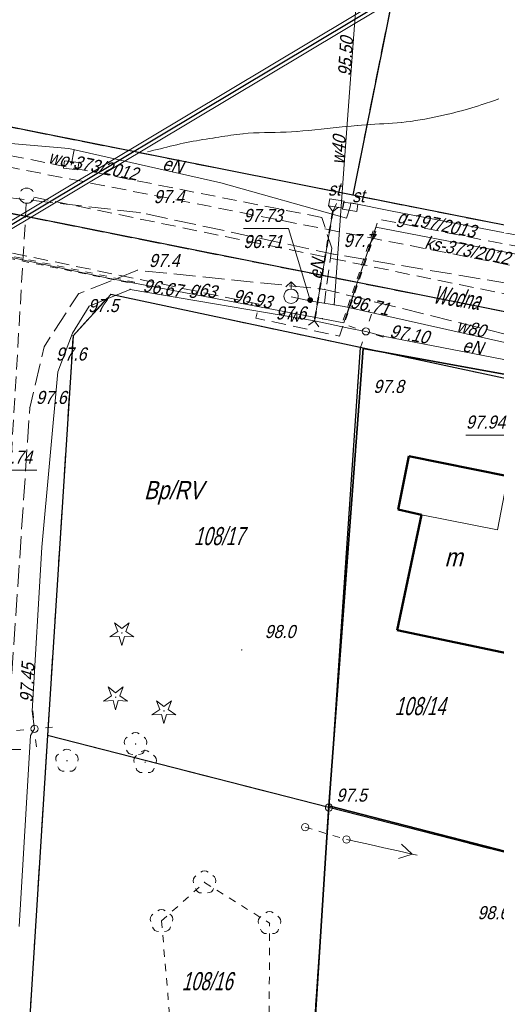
# Model space of a CAD drawing. Extents: x 6530721 to 6531385, y 5978377 to 5979143.
# Tile 28 of 146: x 6530793 to 6530826, y 5978897 to 5978965. Entities that reach past the tile are written whole.
import ezdxf
from ezdxf.enums import TextEntityAlignment as Align

# ---------------------------------------------------------------- set-up
doc = ezdxf.new("R2010")
doc.units = 0
for name, pattern in [('AB_rokocin 2014-08-13 AC2004$0$0.5_0.5', [1, 0.5, -0.5]), ('AB_rokocin 2014-08-13 AC2004$0$1.0_0.5', [1.5, 1, -0.5]), ('AB_rokocin 2014-08-13 AC2004$0$1.5_0.5', [2, 1.5, -0.5]), ('AB_rokocin 2014-08-13 AC2004$0$ib05_500', [1, 0.5, -0.5]), ('AB_rokocin 2014-08-13 AC2004$0$l217_500', [2, 1.5, -0.5]), ('AB_rokocin 2014-08-13 AC2004$0$l219_500', [0])]:
    doc.linetypes.add(name, pattern=pattern)
for name, color, linetype, lineweight in [('AB-wymiarowa', 7, 'Continuous', 30), ('AB_rokocin 2014-08-13 AC2004$0$!arkusz4', 7, 'Continuous', 18), ('AB_rokocin 2014-08-13 AC2004$0$202-Punkt graniczny stabilizowany trwale', 7, 'Continuous', 18), ('AB_rokocin 2014-08-13 AC2004$0$203-Punkt załamania granicy działki nie stabilizowany', 7, 'Continuous', 18), ('AB_rokocin 2014-08-13 AC2004$0$209-Opis konturu klasyfikacyjnego', 7, 'Continuous', 18), ('AB_rokocin 2014-08-13 AC2004$0$211-Nr działki', 7, 'Continuous', 18), ('AB_rokocin 2014-08-13 AC2004$0$217-Granica konturu klasyfikcyjnego', 7, 'Continuous', 18), ('AB_rokocin 2014-08-13 AC2004$0$218-Granica użytku', 7, 'Continuous', 18), ('AB_rokocin 2014-08-13 AC2004$0$219-Linia granicy', 7, 'Continuous', 18), ('AB_rokocin 2014-08-13 AC2004$0$312-Budynek', 7, 'Continuous', 18), ('AB_rokocin 2014-08-13 AC2004$0$312-Numer ewidencyjny budynku-Atr124', 7, 'Continuous', 18), ('AB_rokocin 2014-08-13 AC2004$0$320-część budynku wyodrębniona ze względu na liczbę kondygnacji naziemnych (powierzchnia)', 7, 'Continuous', 18), ('AB_rokocin 2014-08-13 AC2004$0$432-Jezdnia', 7, 'Continuous', 18), ('AB_rokocin 2014-08-13 AC2004$0$510-Podpora jednosłupowa symb.-SEPOW', 7, 'Continuous', 18), ('AB_rokocin 2014-08-13 AC2004$0$512-Podpora wielosłupowa linia-SEPOW', 7, 'Continuous', 18), ('AB_rokocin 2014-08-13 AC2004$0$621-Punkt rzędnej przewodu-SWPOD', 7, 'Continuous', 18), ('AB_rokocin 2014-08-13 AC2004$0$621-Punkt rzędnej przewodu-SWPOD-Atr2', 7, 'Continuous', 18), ('AB_rokocin 2014-08-13 AC2004$0$623-Punkt rzędnej przewodu-SGPOD', 7, 'Continuous', 18), ('AB_rokocin 2014-08-13 AC2004$0$623-Punkt rzędnej przewodu-SGPOD-Atr3', 7, 'Continuous', 18), ('AB_rokocin 2014-08-13 AC2004$0$625-Punkt rzędnej przewodu-SEPOD', 7, 'Continuous', 18), ('AB_rokocin 2014-08-13 AC2004$0$625-Punkt rzędnej przewodu-SEPOD-Atr2', 7, 'Continuous', 18), ('AB_rokocin 2014-08-13 AC2004$0$811-Warstwica ciągła linia', 7, 'Continuous', 18), ('AB_rokocin 2014-08-13 AC2004$0$drzewo iglaste (punkt)', 7, 'Continuous', 18), ('AB_rokocin 2014-08-13 AC2004$0$drzewo liściaste (punkt)', 7, 'Continuous', 18), ('AB_rokocin 2014-08-13 AC2004$0$hydrant (punkt)-SW', 7, 'Continuous', 18), ('AB_rokocin 2014-08-13 AC2004$0$jezdnia (powierzchnia)', 7, 'Continuous', 18), ('AB_rokocin 2014-08-13 AC2004$0$latarnia (punkt)', 7, 'Continuous', 18), ('AB_rokocin 2014-08-13 AC2004$0$ogrodzenie trwałe (linia)', 7, 'Continuous', 18), ('AB_rokocin 2014-08-13 AC2004$0$przepust (linia)', 7, 'Continuous', 18), ('AB_rokocin 2014-08-13 AC2004$0$przepust (linia) - symbol', 7, 'Continuous', 18), ('AB_rokocin 2014-08-13 AC2004$0$przepust (powierzchnia)', 7, 'Continuous', 18), ('AB_rokocin 2014-08-13 AC2004$0$przewód elektroenergetyczny (linia)-SEPOD', 7, 'Continuous', 18), ('AB_rokocin 2014-08-13 AC2004$0$przewód elektroenergetyczny (linia)-SEPOD-Atr1', 7, 'Continuous', 18), ('AB_rokocin 2014-08-13 AC2004$0$przewód elektroenergetyczny niskiego napięcia (linia)-SEPOW - symbol', 7, 'Continuous', 18), ('AB_rokocin 2014-08-13 AC2004$0$przewód gazowy (linia)-SG', 7, 'Continuous', 18), ('AB_rokocin 2014-08-13 AC2004$0$przewód gazowy (linia)-SG-Atr1', 7, 'Continuous', 18), ('AB_rokocin 2014-08-13 AC2004$0$przewód gazowy - projektowany (linia)-SG', 7, 'Continuous', 18), ('AB_rokocin 2014-08-13 AC2004$0$przewód gazowy - projektowany (linia)-SG-Atr1', 7, 'Continuous', 18), ('AB_rokocin 2014-08-13 AC2004$0$przewód kanalizacyjny - projektowany (linia)-SK', 7, 'Continuous', 18), ('AB_rokocin 2014-08-13 AC2004$0$przewód kanalizacyjny - projektowany (linia)-SK-Atr1', 7, 'Continuous', 18), ('AB_rokocin 2014-08-13 AC2004$0$przewód wodociągowy (linia)-SW', 7, 'Continuous', 18), ('AB_rokocin 2014-08-13 AC2004$0$przewód wodociągowy (linia)-SW-Atr1', 7, 'Continuous', 18), ('AB_rokocin 2014-08-13 AC2004$0$przewód wodociągowy - projektowany (linia)-SW', 7, 'Continuous', 18), ('AB_rokocin 2014-08-13 AC2004$0$przewód wodociągowy - projektowany (linia)-SW-Atr1', 7, 'Continuous', 18), ('AB_rokocin 2014-08-13 AC2004$0$punkt wysokościowy naturalny', 7, 'Continuous', 18), ('AB_rokocin 2014-08-13 AC2004$0$punkt wysokościowy naturalny-Atr2', 7, 'Continuous', 18), ('AB_rokocin 2014-08-13 AC2004$0$szafa sterownicza (punkt)-SE', 7, 'Continuous', 18), ('AB_rokocin 2014-08-13 AC2004$0$szafa sterownicza (punkt)-SE-Atr17', 7, 'Continuous', 18), ('AB_rokocin 2014-08-13 AC2004$0$właz (punkt)-SK-Atr2', 7, 'Continuous', 18), ('AB_rokocin 2014-08-13 AC2004$0$zasuwa (punkt)-SG-Atr2', 7, 'Continuous', 18), ('AB_rokocin 2014-08-13 AC2004$0$zasuwa (punkt)-SW', 7, 'Continuous', 18), ('AB_rokocin 2014-08-13 AC2004$0$zasuwa (punkt)-SW-Atr17', 7, 'Continuous', 18), ('AB_rokocin 2014-08-13 AC2004$0$zasuwa (punkt)-SW-Atr2', 7, 'Continuous', 18), ('AB_rokocin 2014-08-13 AC2004$0$zasuwa (punkt)-SW-Atr3', 7, 'Continuous', 18)]:
    doc.layers.add(name, color=color, linetype=linetype, lineweight=lineweight)
doc.styles.add('AB_rokocin 2014-08-13 AC2004$0$Standard', font='txt')
doc.linetypes.add('AB_rokocin 2014-08-13 AC2004$0$902-500', pattern='A,3.75,0,[1,ksztalty.shx,S=0.5,R=0,X=0,Y=0],3.75', length=7.5)

# ---------------------------------------------------------------- blocks, each defined once
blk = doc.blocks.new('AB_rokocin 2014-08-13 AC2004$0$PW01')
at = {"linetype": 'Continuous', "lineweight": 13}
h = blk.add_hatch(color=0, dxfattribs=at)
edge = h.paths.add_edge_path()
edge.add_arc((0, 0), 0.045, 0, 360)
blk = doc.blocks.new('AB_rokocin 2014-08-13 AC2004$0$621')
at = {"linetype": 'Continuous', "lineweight": 0}
h = blk.add_hatch(color=0, dxfattribs=at)
edge = h.paths.add_edge_path()
edge.add_arc((0, 0), 0.05, 0, 360)
blk = doc.blocks.new('AB_rokocin 2014-08-13 AC2004$0$510')
at = {"color": 0, "linetype": 'Continuous', "lineweight": 0}
blk.add_circle((0, 0), 0.25, dxfattribs=at)
blk = doc.blocks.new('AB_rokocin 2014-08-13 AC2004$0$SM01')
at = {"color": 0, "linetype": 'Continuous', "lineweight": 13}
for p, q in [((-0.531, 0.53), (-0.884, 0.883)), ((0.53, 0.53), (0.883, 0.883)), ((-0.531, -0.531), (-0.884, -0.884)), ((0.53, -0.531), (0.883, -0.884))]:
    blk.add_line(p, q, dxfattribs=at)
blk = doc.blocks.new('AB_rokocin 2014-08-13 AC2004$0$OP021')
at = {"linetype": 'Continuous', "lineweight": 13}
h = blk.add_hatch(color=0, dxfattribs=at)
edge = h.paths.add_edge_path()
edge.add_arc((0, 0), 0.05, 0, 360)
at = {"color": 0, "linetype": 'Continuous', "lineweight": 13}
for centre, start, end in [((0, 0.4), 49.272, 130.728), ((-0.38, 0.124), 121.308, 202.548), ((0.38, 0.124), 337.452, 58.692), ((-0.235, -0.324), 193.221, 274.871), ((0.235, -0.324), 265.129, 346.779)]:
    blk.add_arc(centre, 0.4, start, end, dxfattribs=at)
blk = doc.blocks.new('AB_rokocin 2014-08-13 AC2004$0$US19')
at = {"color": 0, "linetype": 'Continuous', "lineweight": 13}
for p, q in [((-0.5, -0.25), (-0.5, 0.25)), ((-0.5, 0.25), (0.5, 0.25)), ((0.5, -0.25), (0.5, 0.25)), ((-0.5, -0.25), (0.5, -0.25))]:
    blk.add_line(p, q, dxfattribs=at)
blk = doc.blocks.new('AB_rokocin 2014-08-13 AC2004$0$OP011')
at = {"linetype": 'Continuous', "lineweight": 13}
h = blk.add_hatch(color=0, dxfattribs=at)
edge = h.paths.add_edge_path()
edge.add_arc((0, 0), 0.05, 0, 360)
at = {"color": 0, "linetype": 'Continuous', "lineweight": 13}
for p, q in [((-0.283, 0.093), (-0.512, 0.706)), ((-0.512, 0.706), (0, 0.299)), ((0, 0.299), (0.512, 0.706)), ((0.512, 0.706), (0.283, 0.093)), ((-0.828, -0.268), (-0.283, 0.093)), ((0.283, 0.093), (0.828, -0.268)), ((-0.175, -0.24), (-0.828, -0.268)), ((0, -0.87), (-0.175, -0.24)), ((0.175, -0.24), (0, -0.87)), ((0.828, -0.268), (0.175, -0.24))]:
    blk.add_line(p, q, dxfattribs=at)
blk = doc.blocks.new('AB_rokocin 2014-08-13 AC2004$0$US02')
at = {"color": 0, "linetype": 'Continuous', "lineweight": 13}
for p, q in [((0, 1), (-0.353, 0.647)), ((0, 0.5), (0, 1)), ((0, 1), (0.354, 0.647))]:
    blk.add_line(p, q, dxfattribs=at)
blk.add_circle((0, 0), 0.5, dxfattribs=at)
blk = doc.blocks.new('AB_rokocin 2014-08-13 AC2004$0$US25')
at = {"linetype": 'Continuous', "lineweight": 0}
h = blk.add_hatch(color=0, dxfattribs=at)
edge = h.paths.add_edge_path()
edge.add_arc((0, 0), 0.2, 0, 360)
blk = doc.blocks.new('AB_rokocin 2014-08-13 AC2004$0$IB05')
at = {"color": 0, "linetype": 'Continuous', "lineweight": 13}
for q in [(0.354, 0.354), (0.354, -0.354)]:
    blk.add_line((0, 0), q, dxfattribs=at)
blk = doc.blocks.new('AB_rokocin 2014-08-13 AC2004$0$PE04')
at = {"color": 0, "linetype": 'Continuous', "lineweight": 13}
for p, q in [((0.65, 0), (0, 0)), ((0.65, 0), (1.65, 0)), ((1.65, 0), (2.65, 0)), ((2.65, 0), (3.65, 0)), ((3.65, 0), (4.65, 0)), ((4.65, 0), (3.784, 0.5)), ((4.65, 0), (3.784, -0.5)), ((4.65, 0), (5, 0))]:
    blk.add_line(p, q, dxfattribs=at)
blk = doc.blocks.new('AB_rokocin 2014-08-13 AC2004$0$203')
at = {"linetype": 'Continuous', "lineweight": 0}
h = blk.add_hatch(color=0, dxfattribs=at)
edge = h.paths.add_edge_path()
edge.add_arc((0, 0), 0.045, 0, 360)
blk = doc.blocks.new('AB_rokocin 2014-08-13 AC2004$0$202')
at = {"color": 0, "linetype": 'Continuous', "lineweight": 0}
blk.add_circle((0, 0), 0.25, dxfattribs=at)
blk = doc.blocks.new('AB_rokocin 2014-08-13 AC2004')
at = {"layer": 'AB_rokocin 2014-08-13 AC2004$0$!arkusz4', "color": 7, "linetype": 'Continuous', "lineweight": 0}
blk.add_lwpolyline([(6531015.946, 5978502.881), (6530759.65, 5978931.7), (6530925.765, 5979030.983), (6531182.061, 5978602.165)], close=True, dxfattribs=at)
blk.add_lwpolyline([(6530759.65, 5978931.7), (6530925.765, 5979030.983), (6531182.061, 5978602.165), (6531016.032, 5978503.224), (6530759.65, 5978931.7)], dxfattribs=at)
blk.add_lwpolyline([(6530759.65, 5978931.7), (6530925.765, 5979030.983), (6531182.061, 5978602.165), (6531016.032, 5978503.224), (6530759.65, 5978931.7)], dxfattribs=at)
at = {"layer": 'AB_rokocin 2014-08-13 AC2004$0$!arkusz4', "color": 7, "linetype": 'Continuous', "lineweight": 30}
blk.add_lwpolyline([(6531016.032, 5978503.224), (6530759.993, 5978931.613), (6530925.679, 5979030.64), (6531181.745, 5978602.254)], close=True, dxfattribs=at)
at = {"layer": 'AB_rokocin 2014-08-13 AC2004$0$!arkusz4', "color": 7, "linetype": 'Continuous', "lineweight": 18}
blk.add_lwpolyline([(6531016.118, 5978503.567), (6530760.336, 5978931.527), (6530925.593, 5979030.297), (6531181.375, 5978602.338)], close=True, dxfattribs=at)
at = {"layer": 'AB_rokocin 2014-08-13 AC2004$0$217-Granica konturu klasyfikcyjnego', "color": 3, "linetype": 'AB_rokocin 2014-08-13 AC2004$0$l217_500', "lineweight": 18, "flags": 128}
for points in [[(6530816.1, 5978953.08), (6530825.93, 5979001.91)], [(6530816.1, 5978953.08), (6530825.93, 5979001.91)], [(6530789.57, 5978958.34), (6530816.1, 5978953.08)], [(6530789.57, 5978958.34), (6530816.1, 5978953.08)], [(6530781.718, 5978953.945), (6530896.92, 5978931.04)], [(6530781.718, 5978953.945), (6530896.92, 5978931.04)], [(6530816.1, 5978953.08), (6530835.77, 5978949.18)], [(6530816.1, 5978953.08), (6530835.77, 5978949.18)], [(6530796.78, 5978943.38), (6530799.38, 5978946.23)], [(6530796.78, 5978943.38), (6530799.38, 5978946.23)], [(6530799.38, 5978946.23), (6530816.62, 5978942.57)], [(6530799.38, 5978946.23), (6530816.62, 5978942.57)], [(6530795.02, 5978915.8), (6530796.78, 5978943.38)], [(6530795.02, 5978915.8), (6530796.78, 5978943.38)], [(6530814.46, 5978910.83), (6530816.62, 5978942.57)], [(6530814.46, 5978910.83), (6530816.62, 5978942.57)], [(6530816.62, 5978942.57), (6530836.09, 5978938.41)], [(6530816.62, 5978942.57), (6530836.09, 5978938.41)], [(6530793.22, 5978887.3), (6530795.02, 5978915.8)], [(6530793.22, 5978887.3), (6530795.02, 5978915.8)], [(6530795.02, 5978915.8), (6530814.46, 5978910.83)], [(6530795.02, 5978915.8), (6530814.46, 5978910.83)], [(6530812.32, 5978879.26), (6530814.46, 5978910.83)], [(6530812.32, 5978879.26), (6530814.46, 5978910.83)], [(6530814.46, 5978910.83), (6530833.83, 5978905.88)], [(6530814.46, 5978910.83), (6530833.83, 5978905.88)]]:
    blk.add_lwpolyline(points, dxfattribs=at)
at = {"layer": 'AB_rokocin 2014-08-13 AC2004$0$218-Granica użytku', "color": 7, "linetype": 'AB_rokocin 2014-08-13 AC2004$0$0.5_0.5', "lineweight": 18, "flags": 128}
blk.add_lwpolyline([(6530802.89, 5978903), (6530805.86, 5978905.66), (6530810.35, 5978902.85), (6530810.29, 5978882.67), (6530806.43, 5978882.31), (6530804.08, 5978889.15)], close=True, dxfattribs=at)
at = {"layer": 'AB_rokocin 2014-08-13 AC2004$0$219-Linia granicy', "color": 92, "linetype": 'AB_rokocin 2014-08-13 AC2004$0$l219_500', "lineweight": 30, "flags": 128}
for points in [[(6530825.93, 5979001.91), (6530816.1, 5978953.08)], [(6530825.93, 5979001.91), (6530816.1, 5978953.08)], [(6530816.1, 5978953.08), (6530789.57, 5978958.34)], [(6530816.1, 5978953.08), (6530789.57, 5978958.34)], [(6530896.92, 5978931.04), (6530781.718, 5978953.945)], [(6530896.92, 5978931.04), (6530781.718, 5978953.945)], [(6530835.77, 5978949.18), (6530816.1, 5978953.08)], [(6530835.77, 5978949.18), (6530816.1, 5978953.08)], [(6530799.38, 5978946.23), (6530796.78, 5978943.38)], [(6530799.38, 5978946.23), (6530796.78, 5978943.38)], [(6530816.62, 5978942.57), (6530799.38, 5978946.23)], [(6530816.62, 5978942.57), (6530799.38, 5978946.23)], [(6530796.78, 5978943.38), (6530795.02, 5978915.8)], [(6530796.78, 5978943.38), (6530795.02, 5978915.8)], [(6530816.62, 5978942.57), (6530814.46, 5978910.83)], [(6530816.62, 5978942.57), (6530814.46, 5978910.83)], [(6530836.09, 5978938.41), (6530816.62, 5978942.57)], [(6530836.09, 5978938.41), (6530816.62, 5978942.57)], [(6530795.02, 5978915.8), (6530793.22, 5978887.3)], [(6530795.02, 5978915.8), (6530793.22, 5978887.3)], [(6530814.46, 5978910.83), (6530795.02, 5978915.8)], [(6530814.46, 5978910.83), (6530795.02, 5978915.8)], [(6530814.46, 5978910.83), (6530812.32, 5978879.26)], [(6530814.46, 5978910.83), (6530812.32, 5978879.26)], [(6530833.83, 5978905.88), (6530814.46, 5978910.83)], [(6530833.83, 5978905.88), (6530814.46, 5978910.83)]]:
    blk.add_lwpolyline(points, dxfattribs=at)
at = {"layer": 'AB_rokocin 2014-08-13 AC2004$0$312-Budynek', "color": 250, "linetype": 'Continuous', "lineweight": 50, "flags": 128}
for points in [[(6530819.24, 5978931.38), (6530819.98, 5978935.07)], [(6530819.98, 5978935.07), (6530826.81, 5978933.7)], [(6530820.85, 5978931.03), (6530819.24, 5978931.38)], [(6530819.18, 5978923.06), (6530820.85, 5978931.03)], [(6530827.27, 5978921.37), (6530819.18, 5978923.06)]]:
    blk.add_lwpolyline(points, dxfattribs=at)
at = {"layer": 'AB_rokocin 2014-08-13 AC2004$0$320-część budynku wyodrębniona ze względu na liczbę kondygnacji naziemnych (powierzchnia)', "color": 7, "linetype": 'Continuous', "lineweight": 18, "flags": 128}
blk.add_lwpolyline([(6530820.85, 5978931.03), (6530819.24, 5978931.38), (6530819.98, 5978935.07), (6530826.81, 5978933.7), (6530826.11, 5978929.98)], close=True, dxfattribs=at)
at = {"layer": 'AB_rokocin 2014-08-13 AC2004$0$512-Podpora wielosłupowa linia-SEPOW', "color": 7, "linetype": 'AB_rokocin 2014-08-13 AC2004$0$0.5_0.5', "lineweight": 18, "flags": 128}
blk.add_lwpolyline([(6530812.81, 5978909.47), (6530815.67, 5978908.62)], dxfattribs=at)
at = {"layer": 'AB_rokocin 2014-08-13 AC2004$0$811-Warstwica ciągła linia', "color": 32, "linetype": 'Continuous', "lineweight": 13, "flags": 128}
blk.add_lwpolyline([(6530826.189, 5978959.716), (6530825.898, 5978959.615), (6530825.606, 5978959.517), (6530825.313, 5978959.42), (6530825.04, 5978959.33), (6530825.02, 5978959.323), (6530824.788, 5978959.248), (6530824.556, 5978959.175), (6530824.324, 5978959.104), (6530824.091, 5978959.035), (6530823.858, 5978958.968), (6530823.624, 5978958.903), (6530823.389, 5978958.841), (6530823.153, 5978958.78), (6530822.917, 5978958.722), (6530822.7, 5978958.67), (6530822.68, 5978958.665), (6530822.361, 5978958.592), (6530822.042, 5978958.521), (6530821.722, 5978958.453), (6530821.403, 5978958.388), (6530821.082, 5978958.327), (6530820.761, 5978958.27), (6530820.44, 5978958.219), (6530820.117, 5978958.172), (6530819.794, 5978958.132), (6530819.49, 5978958.1), (6530819.469, 5978958.098), (6530819.164, 5978958.071), (6530818.858, 5978958.048), (6530818.552, 5978958.028), (6530818.245, 5978958.009), (6530817.939, 5978957.992), (6530817.633, 5978957.974), (6530817.327, 5978957.956), (6530817.021, 5978957.936), (6530816.715, 5978957.914), (6530816.43, 5978957.89), (6530816.409, 5978957.888), (6530815.992, 5978957.849), (6530815.575, 5978957.808), (6530815.158, 5978957.765), (6530814.741, 5978957.721), (6530814.325, 5978957.676), (6530813.908, 5978957.632), (6530813.491, 5978957.588), (6530813.074, 5978957.546), (6530812.657, 5978957.506), (6530812.26, 5978957.47), (6530812.239, 5978957.468), (6530811.867, 5978957.442), (6530811.494, 5978957.425), (6530811.121, 5978957.415), (6530810.747, 5978957.409), (6530810.374, 5978957.405), (6530810, 5978957.399), (6530809.627, 5978957.39), (6530809.254, 5978957.376), (6530808.881, 5978957.352), (6530808.53, 5978957.32), (6530808.509, 5978957.318), (6530808.3, 5978957.294), (6530808.092, 5978957.268), (6530807.884, 5978957.241), (6530807.675, 5978957.212), (6530807.468, 5978957.181), (6530807.26, 5978957.15), (6530807.052, 5978957.118), (6530806.845, 5978957.084), (6530806.637, 5978957.051), (6530806.45, 5978957.02), (6530806.43, 5978957.017), (6530806.203, 5978956.98), (6530805.976, 5978956.944), (6530805.749, 5978956.908), (6530805.522, 5978956.872), (6530805.296, 5978956.835), (6530805.07, 5978956.796), (6530804.844, 5978956.756), (6530804.618, 5978956.712), (6530804.394, 5978956.666), (6530804.19, 5978956.62), (6530804.17, 5978956.615), (6530803.943, 5978956.562), (6530803.717, 5978956.508), (6530803.491, 5978956.453), (6530803.265, 5978956.397), (6530803.039, 5978956.341), (6530802.814, 5978956.285), (6530802.588, 5978956.23), (6530802.362, 5978956.174), (6530802.136, 5978956.119), (6530801.93, 5978956.07)], dxfattribs=at)
at = {"layer": 'AB_rokocin 2014-08-13 AC2004$0$jezdnia (powierzchnia)', "color": 252, "linetype": 'AB_rokocin 2014-08-13 AC2004$0$1.5_0.5', "lineweight": 18, "flags": 128}
for points in [[(6530782.067, 5978954.705), (6530788.82, 5978953.31), (6530801.41, 5978951.87), (6530814.78, 5978949.01), (6530840.83, 5978944.64), (6530869.58, 5978938.39), (6530893.95, 5978934.39), (6530893.53, 5978929.35), (6530868.54, 5978934.5)], [(6530840.4, 5978940.07), (6530814.16, 5978946.58), (6530801.22, 5978947.9), (6530797.15, 5978946.28), (6530794.78, 5978942.62), (6530793.79, 5978938.4), (6530790.35, 5978887.43), (6530792.19, 5978883.27), (6530798.65, 5978881.37)]]:
    blk.add_lwpolyline(points, dxfattribs=at)
at = {"layer": 'AB_rokocin 2014-08-13 AC2004$0$ogrodzenie trwałe (linia)', "color": 252, "linetype": 'AB_rokocin 2014-08-13 AC2004$0$902-500', "lineweight": 35, "flags": 128}
for points in [[(6530826.71, 5978907.79), (6530814.46, 5978910.94), (6530816.82, 5978942.5), (6530831.86, 5978939.76), (6530835.4, 5978939.1), (6530836.42, 5978938.97), (6530843.02, 5978937.6), (6530846.7, 5978936.87), (6530847.78, 5978936.64), (6530851.32, 5978935.93), (6530855.67, 5978934.99)], [(6530812.52, 5978880.65), (6530814.46, 5978910.94)]]:
    blk.add_lwpolyline(points, dxfattribs=at)
at = {"layer": 'AB_rokocin 2014-08-13 AC2004$0$przepust (linia)', "color": 7, "linetype": 'AB_rokocin 2014-08-13 AC2004$0$ib05_500', "lineweight": 35, "flags": 128}
blk.add_lwpolyline([(6530814.72, 5978951.95), (6530813.46, 5978944.41)], dxfattribs=at)
at = {"layer": 'AB_rokocin 2014-08-13 AC2004$0$przepust (powierzchnia)', "color": 7, "linetype": 'AB_rokocin 2014-08-13 AC2004$0$0.5_0.5', "lineweight": 18, "flags": 128}
for points in [[(6530815.45, 5978944.45), (6530817.56, 5978950.77), (6530817.74, 5978950.75), (6530815.61, 5978944.47)], [(6530788.83, 5978949.65), (6530801.03, 5978947.08), (6530800.99, 5978946.96), (6530788.86, 5978949.44)]]:
    blk.add_lwpolyline(points, dxfattribs=at)
at = {"layer": 'AB_rokocin 2014-08-13 AC2004$0$przewód elektroenergetyczny (linia)-SEPOD', "color": 1, "linetype": 'Continuous', "lineweight": 18, "flags": 128}
for points in [[(6530900.73, 5978967.56), (6530901.14, 5978967.52), (6530900.37, 5978961.11), (6530899.64, 5978952.13), (6530899.01, 5978945.3), (6530890.02, 5978937.95), (6530876.99, 5978940.63), (6530867.18, 5978942.45), (6530857.81, 5978944.39), (6530853.06, 5978945.23), (6530846.24, 5978946.49), (6530840.56, 5978947.61), (6530833.52, 5978949.16), (6530826.12, 5978950.56), (6530818.83, 5978951.97), (6530815.97, 5978952.55)], [(6530787.56, 5978949.55), (6530789.26, 5978956.93), (6530796.49, 5978956.3), (6530806.99, 5978953.94), (6530815.66, 5978951.49), (6530815.92, 5978952.28)], [(6530796.65, 5978955.14), (6530796.86, 5978956.21)], [(6530813.46, 5978944.41), (6530814.72, 5978951.95), (6530814.97, 5978952.5)], [(6530815.92, 5978952.28), (6530815.97, 5978952.55)], [(6530793.06, 5978902.61), (6530793.84, 5978915.8), (6530794.12, 5978916.26), (6530793.96, 5978917.47), (6530794.62, 5978928.8), (6530795.73, 5978940.89), (6530796.73, 5978943.56), (6530797.9, 5978945.43), (6530800.72, 5978946.58), (6530813.46, 5978944.41), (6530815.93, 5978943.88), (6530817.01, 5978943.68), (6530818.21, 5978943.36), (6530832.01, 5978940.69), (6530836.69, 5978939.79), (6530843.08, 5978938.24), (6530848.02, 5978937.48), (6530851.36, 5978936.71), (6530855.73, 5978935.94), (6530861.66, 5978934.74), (6530865.64, 5978934.03), (6530868.72, 5978933.4), (6530874.13, 5978932.36), (6530875.28, 5978932.2)]]:
    blk.add_lwpolyline(points, dxfattribs=at)
at = {"layer": 'AB_rokocin 2014-08-13 AC2004$0$przewód gazowy (linia)-SG', "color": 40, "linetype": 'Continuous', "lineweight": 18, "flags": 128}
blk.add_lwpolyline([(6530908.69, 5978941.64), (6530897.27, 5978942.29), (6530889.75, 5978936.97), (6530867.5, 5978941.29), (6530854.81, 5978943.67), (6530833.5, 5978947.84), (6530817.69, 5978950.87), (6530815.48, 5978944.28), (6530799.21, 5978947.35), (6530788.64, 5978949.6), (6530780.75, 5978951.24)], dxfattribs=at)
at = {"layer": 'AB_rokocin 2014-08-13 AC2004$0$przewód gazowy - projektowany (linia)-SG', "color": 52, "linetype": 'AB_rokocin 2014-08-13 AC2004$0$1.0_0.5', "lineweight": 18, "flags": 128}
blk.add_lwpolyline([(6530908.79, 5978941.17), (6530896.87, 5978942.43), (6530890.36, 5978937.18), (6530817.89, 5978951.42), (6530815.19, 5978943.35), (6530809.41, 5978944.59), (6530809.62, 5978945.56), (6530780.95, 5978951.48)], dxfattribs=at)
at = {"layer": 'AB_rokocin 2014-08-13 AC2004$0$przewód kanalizacyjny - projektowany (linia)-SK', "color": 32, "linetype": 'AB_rokocin 2014-08-13 AC2004$0$1.0_0.5', "lineweight": 18, "flags": 128}
for points in [[(6530786.21, 5978956.22), (6530888.47, 5978936.22), (6530896.21, 5978937.55)], [(6530794.07, 5978952.94), (6530842.27, 5978943.05)], [(6530793.55, 5978952.54), (6530790, 5978892.41)]]:
    blk.add_lwpolyline(points, dxfattribs=at)
blk.add_lwpolyline([(6530793.89, 5978952.62), (6530793.8, 5978952.56), (6530793.69, 5978952.53), (6530793.58, 5978952.52), (6530793.48, 5978952.53), (6530793.37, 5978952.56), (6530793.28, 5978952.62), (6530793.19, 5978952.69), (6530793.13, 5978952.78), (6530793.08, 5978952.87), (6530793.06, 5978952.98), (6530793.06, 5978953.09), (6530793.08, 5978953.2), (6530793.13, 5978953.3), (6530793.19, 5978953.39), (6530793.27, 5978953.46), (6530793.36, 5978953.52), (6530793.47, 5978953.55), (6530793.58, 5978953.56), (6530793.68, 5978953.55), (6530793.79, 5978953.52), (6530793.88, 5978953.46), (6530793.97, 5978953.39), (6530794.03, 5978953.3), (6530794.08, 5978953.21), (6530794.1, 5978953.1), (6530794.1, 5978952.99), (6530794.08, 5978952.88), (6530794.03, 5978952.78), (6530793.97, 5978952.69)], close=True, dxfattribs=at)
at = {"layer": 'AB_rokocin 2014-08-13 AC2004$0$przewód wodociągowy (linia)-SW', "color": 5, "linetype": 'Continuous', "lineweight": 18, "flags": 128}
for points in [[(6530816.46, 5978967.94), (6530815.46, 5978954.58), (6530814.82, 5978945.49)], [(6530811.85, 5978946.07), (6530813.14, 5978945.79)], [(6530813.14, 5978945.79), (6530815.5, 5978945.4), (6530831.02, 5978941.93), (6530837.43, 5978940.6), (6530837.11, 5978936.2), (6530847.32, 5978934.54), (6530857.89, 5978932.95), (6530868.28, 5978931.35), (6530883.97, 5978928.56), (6530896.71, 5978927.25), (6530906.36, 5978926.28)]]:
    blk.add_lwpolyline(points, dxfattribs=at)
at = {"layer": 'AB_rokocin 2014-08-13 AC2004$0$przewód wodociągowy - projektowany (linia)-SW', "color": 5, "linetype": 'AB_rokocin 2014-08-13 AC2004$0$1.0_0.5', "lineweight": 18, "flags": 128}
for points in [[(6530813.96, 5978951.54), (6530786.75, 5978956.94)], [(6530814.65, 5978949.42), (6530813.96, 5978951.54)], [(6530814.65, 5978949.42), (6530814.14, 5978945.63)]]:
    blk.add_lwpolyline(points, dxfattribs=at)
at = {"layer": 'AB_rokocin 2014-08-13 AC2004$0$właz (punkt)-SK-Atr2', "color": 34, "linetype": 'ByBlock', "flags": 128}
blk.add_lwpolyline([(6530832.51, 5978935.96), (6530826.99, 5978936.52), (6530823.917, 5978936.52)], dxfattribs=at)
at = {"layer": 'AB_rokocin 2014-08-13 AC2004$0$zasuwa (punkt)-SG-Atr2', "color": 40, "linetype": 'ByBlock', "flags": 128}
blk.add_lwpolyline([(6530790.05, 5978935.1), (6530791.24, 5978934.1), (6530794.275, 5978934.1)], dxfattribs=at)
at = {"layer": 'AB_rokocin 2014-08-13 AC2004$0$zasuwa (punkt)-SW-Atr2', "color": 5, "linetype": 'ByBlock', "flags": 128}
for points in [[(6530813.16, 5978945.84), (6530811.66, 5978950.78), (6530808.543, 5978950.78)], [(6530788.15, 5978915.11), (6530789.98, 5978914.82), (6530793.18, 5978914.82)]]:
    blk.add_lwpolyline(points, dxfattribs=at)
at = {"layer": 'AB_rokocin 2014-08-13 AC2004$0$202-Punkt graniczny stabilizowany trwale', "color": 7, "linetype": 'Continuous', "lineweight": 18, "rotation": 171.887}
blk.add_blockref('AB_rokocin 2014-08-13 AC2004$0$202', (6530814.46, 5978910.83), dxfattribs=at)
at = {"layer": 'AB_rokocin 2014-08-13 AC2004$0$203-Punkt załamania granicy działki nie stabilizowany', "color": 7, "linetype": 'Continuous', "lineweight": 18, "rotation": 171.887}
for p in [(6530816.1, 5978953.08), (6530799.38, 5978946.23), (6530796.78, 5978943.38), (6530816.62, 5978942.57), (6530795.02, 5978915.8)]:
    blk.add_blockref('AB_rokocin 2014-08-13 AC2004$0$203', p, dxfattribs=at)
at = {"layer": 'AB_rokocin 2014-08-13 AC2004$0$510-Podpora jednosłupowa symb.-SEPOW', "color": 7, "linetype": 'Continuous', "lineweight": 18}
for p in [(6530817.01, 5978943.68), (6530794.12, 5978916.26), (6530812.81, 5978909.47), (6530815.67, 5978908.62)]:
    blk.add_blockref('AB_rokocin 2014-08-13 AC2004$0$510', p, dxfattribs=at)
at = {"layer": 'AB_rokocin 2014-08-13 AC2004$0$621-Punkt rzędnej przewodu-SWPOD', "color": 5, "linetype": 'Continuous', "lineweight": 18}
blk.add_blockref('AB_rokocin 2014-08-13 AC2004$0$621', (6530814.82, 5978945.53), dxfattribs=at)
at = {"layer": 'AB_rokocin 2014-08-13 AC2004$0$623-Punkt rzędnej przewodu-SGPOD', "color": 52, "linetype": 'Continuous', "lineweight": 18, "rotation": 349.3140000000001}
blk.add_blockref('AB_rokocin 2014-08-13 AC2004$0$621', (6530814, 5978944.56), dxfattribs=at)
at = {"layer": 'AB_rokocin 2014-08-13 AC2004$0$625-Punkt rzędnej przewodu-SEPOD', "color": 1, "linetype": 'Continuous', "lineweight": 18}
for p, rotation in [((6530800.72, 5978946.58), 0.011), ((6530818.21, 5978943.36), 0.11), ((6530793.96, 5978917.47), 359.9469999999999)]:
    blk.add_blockref('AB_rokocin 2014-08-13 AC2004$0$621', p, dxfattribs=dict(at, rotation=rotation))
at = {"layer": 'AB_rokocin 2014-08-13 AC2004$0$drzewo iglaste (punkt)', "color": 94, "linetype": 'Continuous', "lineweight": 13, "rotation": 359.9449999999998}
for p in [(6530800.15, 5978922.87), (6530799.72, 5978918.44), (6530803.06, 5978917.49)]:
    blk.add_blockref('AB_rokocin 2014-08-13 AC2004$0$OP011', p, dxfattribs=at)
at = {"layer": 'AB_rokocin 2014-08-13 AC2004$0$drzewo liściaste (punkt)', "color": 94, "linetype": 'Continuous', "lineweight": 13, "rotation": 0.297}
for p in [(6530801.1, 5978915.21), (6530796.36, 5978914.05), (6530801.76, 5978913.96), (6530805.86, 5978905.66), (6530802.89, 5978903), (6530810.35, 5978902.85)]:
    blk.add_blockref('AB_rokocin 2014-08-13 AC2004$0$OP021', p, dxfattribs=at)
at = {"layer": 'AB_rokocin 2014-08-13 AC2004$0$hydrant (punkt)-SW', "color": 7, "linetype": 'Continuous', "lineweight": 18}
blk.add_blockref('AB_rokocin 2014-08-13 AC2004$0$US02', (6530811.84, 5978946.1), dxfattribs=at)
at = {"layer": 'AB_rokocin 2014-08-13 AC2004$0$latarnia (punkt)', "color": 7, "linetype": 'Continuous', "lineweight": 18}
for p, rotation in [((6530817.01, 5978943.68), 26.896), ((6530794.12, 5978916.26), 50.60900000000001)]:
    blk.add_blockref('AB_rokocin 2014-08-13 AC2004$0$SM01', p, dxfattribs=dict(at, rotation=rotation))
at = {"layer": 'AB_rokocin 2014-08-13 AC2004$0$przepust (linia) - symbol', "color": 7, "linetype": 'Continuous', "lineweight": 35}
for p, rotation in [((6530814.72, 5978951.95), 80.51299999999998), ((6530813.46, 5978944.41), 260.513)]:
    blk.add_blockref('AB_rokocin 2014-08-13 AC2004$0$IB05', p, dxfattribs=dict(at, rotation=rotation))
at = {"layer": 'AB_rokocin 2014-08-13 AC2004$0$przewód elektroenergetyczny niskiego napięcia (linia)-SEPOW - symbol', "color": 1, "linetype": 'Continuous', "lineweight": 18, "rotation": 347.5199999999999}
blk.add_blockref('AB_rokocin 2014-08-13 AC2004$0$PE04', (6530815.67, 5978908.62), dxfattribs=at)
at = {"layer": 'AB_rokocin 2014-08-13 AC2004$0$punkt wysokościowy naturalny', "color": 7, "linetype": 'Continuous', "lineweight": 13}
for p in [(6530801.41, 5978951.87), (6530814.78, 5978949.01), (6530801.22, 5978947.9), (6530797.15, 5978946.28), (6530814.16, 5978946.58), (6530794.78, 5978942.62), (6530816.82, 5978942.5), (6530793.79, 5978938.4), (6530808.43, 5978921.7), (6530814.46, 5978910.94)]:
    blk.add_blockref('AB_rokocin 2014-08-13 AC2004$0$PW01', p, dxfattribs=at)
at = {"layer": 'AB_rokocin 2014-08-13 AC2004$0$szafa sterownicza (punkt)-SE', "color": 7, "linetype": 'Continuous', "lineweight": 18}
for p, rotation in [((6530796.65, 5978955.14), 353.7380000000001), ((6530814.97, 5978952.5), 350.942), ((6530815.92, 5978952.28), 351.0919999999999)]:
    blk.add_blockref('AB_rokocin 2014-08-13 AC2004$0$US19', p, dxfattribs=dict(at, rotation=rotation))
at = {"layer": 'AB_rokocin 2014-08-13 AC2004$0$zasuwa (punkt)-SW', "color": 7, "linetype": 'Continuous', "lineweight": 13, "rotation": 359.919}
blk.add_blockref('AB_rokocin 2014-08-13 AC2004$0$US25', (6530813.16, 5978945.84), dxfattribs=at)
at = {"layer": 'AB_rokocin 2014-08-13 AC2004$0$209-Opis konturu klasyfikacyjnego', "color": 3, "linetype": 'Continuous', "lineweight": 20, "style": 'AB_rokocin 2014-08-13 AC2004$0$Standard', "oblique": 15, "width": 0.84}
blk.add_text('Bp/RV', height=1.25, dxfattribs=at).set_placement((6530801.68, 5978932.1))
at = {"layer": 'AB_rokocin 2014-08-13 AC2004$0$211-Nr działki', "color": 92, "linetype": 'Continuous', "lineweight": 30, "style": 'AB_rokocin 2014-08-13 AC2004$0$Standard', "oblique": 15}
for s, width, p in [('108/17', 0.677, (6530805.13, 5978928.93)), ('108/14', 0.684, (6530819, 5978917.2)), ('108/16', 0.684, (6530804.29, 5978898.22))]:
    blk.add_text(s, height=1.25, dxfattribs=dict(at, width=width)).set_placement(p)
at = {"layer": 'AB_rokocin 2014-08-13 AC2004$0$312-Numer ewidencyjny budynku-Atr124', "color": 7, "linetype": 'ByBlock', "lineweight": 20, "style": 'AB_rokocin 2014-08-13 AC2004$0$Standard', "oblique": 15, "width": 0.896}
blk.add_text('m', height=1.25, dxfattribs=at).set_placement((6530823.06, 5978928.09), align=Align.MIDDLE_CENTER)
at = {"layer": 'AB_rokocin 2014-08-13 AC2004$0$432-Jezdnia', "color": 7, "linetype": 'Continuous', "lineweight": 20, "style": 'AB_rokocin 2014-08-13 AC2004$0$Standard', "oblique": 15, "width": 0.608}
blk.add_text('Wodna', height=1.25, rotation=351.231, dxfattribs=at).set_placement((6530821.6, 5978945.64))
at = {"layer": 'AB_rokocin 2014-08-13 AC2004$0$621-Punkt rzędnej przewodu-SWPOD-Atr2', "color": 5, "linetype": 'ByBlock', "lineweight": 20, "style": 'AB_rokocin 2014-08-13 AC2004$0$Standard', "oblique": 15, "width": 0.9}
for s, rotation, p in [('95.50', 86.549, (6530815.97, 5978961.27)), ('96.71', 348.225, (6530815.87, 5978945.32))]:
    blk.add_text(s, height=0.9, rotation=rotation, dxfattribs=at).set_placement(p)
at = {"layer": 'AB_rokocin 2014-08-13 AC2004$0$623-Punkt rzędnej przewodu-SGPOD-Atr3', "color": 52, "linetype": 'ByBlock', "lineweight": 20, "style": 'AB_rokocin 2014-08-13 AC2004$0$Standard', "oblique": 15, "width": 0.9}
blk.add_text('96.93', height=0.9, rotation=349.314, dxfattribs=at).set_placement((6530807.76, 5978945.74))
at = {"layer": 'AB_rokocin 2014-08-13 AC2004$0$625-Punkt rzędnej przewodu-SEPOD-Atr2', "color": 1, "linetype": 'ByBlock', "lineweight": 20, "style": 'AB_rokocin 2014-08-13 AC2004$0$Standard', "oblique": 15, "width": 0.9}
for s, rotation, p in [('96.67', 351.208, (6530801.56, 5978946.44)), ('97.10', 349.876, (6530818.61, 5978943.29)), ('97.45', 87.472, (6530794, 5978918.06))]:
    blk.add_text(s, height=0.9, rotation=rotation, dxfattribs=at).set_placement(p)
at = {"layer": 'AB_rokocin 2014-08-13 AC2004$0$przewód elektroenergetyczny (linia)-SEPOD-Atr1', "color": 1, "linetype": 'ByBlock', "lineweight": 20, "style": 'AB_rokocin 2014-08-13 AC2004$0$Standard', "oblique": 15, "width": 0.9}
for rotation, p in [(348.111, (6530802.91, 5978954.86)), (81.142, (6530813.93, 5978947.23)), (349.695, (6530823.64, 5978942.31))]:
    blk.add_text('eN', height=0.9, rotation=rotation, dxfattribs=at).set_placement(p)
at = {"layer": 'AB_rokocin 2014-08-13 AC2004$0$przewód gazowy (linia)-SG-Atr1', "color": 40, "linetype": 'ByBlock', "lineweight": 20, "style": 'AB_rokocin 2014-08-13 AC2004$0$Standard', "oblique": 15, "width": 0.9}
blk.add_text('g63', height=0.9, rotation=349.314, dxfattribs=at).set_placement((6530804.82, 5978946.29))
at = {"layer": 'AB_rokocin 2014-08-13 AC2004$0$przewód gazowy - projektowany (linia)-SG-Atr1', "color": 40, "linetype": 'ByBlock', "lineweight": 20, "style": 'AB_rokocin 2014-08-13 AC2004$0$Standard', "oblique": 15, "width": 0.9}
blk.add_text('g-197/2013', height=0.9, rotation=348.883, dxfattribs=at).set_placement((6530819.13, 5978951.18))
at = {"layer": 'AB_rokocin 2014-08-13 AC2004$0$przewód kanalizacyjny - projektowany (linia)-SK-Atr1', "color": 34, "linetype": 'ByBlock', "lineweight": 20, "style": 'AB_rokocin 2014-08-13 AC2004$0$Standard', "oblique": 15, "width": 0.9}
blk.add_text('ks-373/2012', height=0.9, rotation=348.934, dxfattribs=at).set_placement((6530821.01, 5978949.41))
at = {"layer": 'AB_rokocin 2014-08-13 AC2004$0$przewód wodociągowy (linia)-SW-Atr1', "color": 5, "linetype": 'ByBlock', "lineweight": 20, "style": 'AB_rokocin 2014-08-13 AC2004$0$Standard', "oblique": 15, "width": 0.9}
for s, rotation, p in [('w40', 86.776, (6530815.51, 5978955.18)), ('w80', 347.735, (6530823.22, 5978943.67))]:
    blk.add_text(s, height=0.9, rotation=rotation, dxfattribs=at).set_placement(p)
at = {"layer": 'AB_rokocin 2014-08-13 AC2004$0$przewód wodociągowy - projektowany (linia)-SW-Atr1', "color": 5, "linetype": 'ByBlock', "lineweight": 20, "style": 'AB_rokocin 2014-08-13 AC2004$0$Standard', "oblique": 15, "width": 0.9}
blk.add_text('wo-373/2012', height=0.9, rotation=348.775, dxfattribs=at).set_placement((6530795.02, 5978955.3))
at = {"layer": 'AB_rokocin 2014-08-13 AC2004$0$punkt wysokościowy naturalny-Atr2', "color": 252, "linetype": 'ByBlock', "lineweight": 20, "style": 'AB_rokocin 2014-08-13 AC2004$0$Standard', "oblique": 15, "width": 0.9}
for s, p in [('97.4', (6530802.35, 5978952.53)), ('97.7', (6530815.47, 5978949.5)), ('97.4', (6530802.02, 5978948.12)), ('97.5', (6530797.81, 5978945.01)), ('97.6', (6530810.78, 5978944.5)), ('97.6', (6530795.59, 5978941.67)), ('97.8', (6530817.52, 5978939.43)), ('97.6', (6530794.22, 5978938.67)), ('98.0', (6530810.02, 5978922.52)), ('97.5', (6530814.96, 5978911.23)), ('98.6', (6530824.72, 5978903.12))]:
    blk.add_text(s, height=0.9, dxfattribs=at).set_placement(p)
at = {"layer": 'AB_rokocin 2014-08-13 AC2004$0$szafa sterownicza (punkt)-SE-Atr17', "color": 7, "linetype": 'ByBlock', "lineweight": 20, "style": 'AB_rokocin 2014-08-13 AC2004$0$Standard', "oblique": 15, "width": 0.9}
for p in [(6530814.4, 5978953.05), (6530816.06, 5978952.59)]:
    blk.add_text('st', height=0.9, dxfattribs=at).set_placement(p)
at = {"layer": 'AB_rokocin 2014-08-13 AC2004$0$właz (punkt)-SK-Atr2', "color": 34, "linetype": 'ByBlock', "lineweight": 20, "style": 'AB_rokocin 2014-08-13 AC2004$0$Standard', "oblique": 15, "width": 0.9}
blk.add_text('97.94', height=0.9, dxfattribs=at).set_placement((6530823.917, 5978936.97))
at = {"layer": 'AB_rokocin 2014-08-13 AC2004$0$zasuwa (punkt)-SG-Atr2', "color": 40, "linetype": 'ByBlock', "lineweight": 20, "style": 'AB_rokocin 2014-08-13 AC2004$0$Standard', "oblique": 15, "width": 0.9}
blk.add_text('97.74', height=0.9, dxfattribs=at).set_placement((6530791.24, 5978934.55))
at = {"layer": 'AB_rokocin 2014-08-13 AC2004$0$zasuwa (punkt)-SW-Atr17', "color": 7, "linetype": 'ByBlock', "lineweight": 20, "style": 'AB_rokocin 2014-08-13 AC2004$0$Standard', "oblique": 15, "width": 0.9}
blk.add_text('w', height=0.9, dxfattribs=at).set_placement((6530811.66, 5978944.34))
at = {"layer": 'AB_rokocin 2014-08-13 AC2004$0$zasuwa (punkt)-SW-Atr2', "color": 5, "linetype": 'ByBlock', "lineweight": 20, "style": 'AB_rokocin 2014-08-13 AC2004$0$Standard', "oblique": 15, "width": 0.9}
blk.add_text('97.73', height=0.9, dxfattribs=at).set_placement((6530808.543, 5978951.23))
at = {"layer": 'AB_rokocin 2014-08-13 AC2004$0$zasuwa (punkt)-SW-Atr3', "color": 5, "linetype": 'ByBlock', "lineweight": 20, "style": 'AB_rokocin 2014-08-13 AC2004$0$Standard', "oblique": 15, "width": 0.9}
blk.add_text('96.71', height=0.9, dxfattribs=at).set_placement((6530808.543, 5978949.43))

msp = doc.modelspace()

# ---------------------------------------------------------------- block references
at = {"layer": 'AB-wymiarowa'}
msp.add_blockref('AB_rokocin 2014-08-13 AC2004', (0, 0), dxfattribs=at)

doc.saveas('drawing.dxf')
